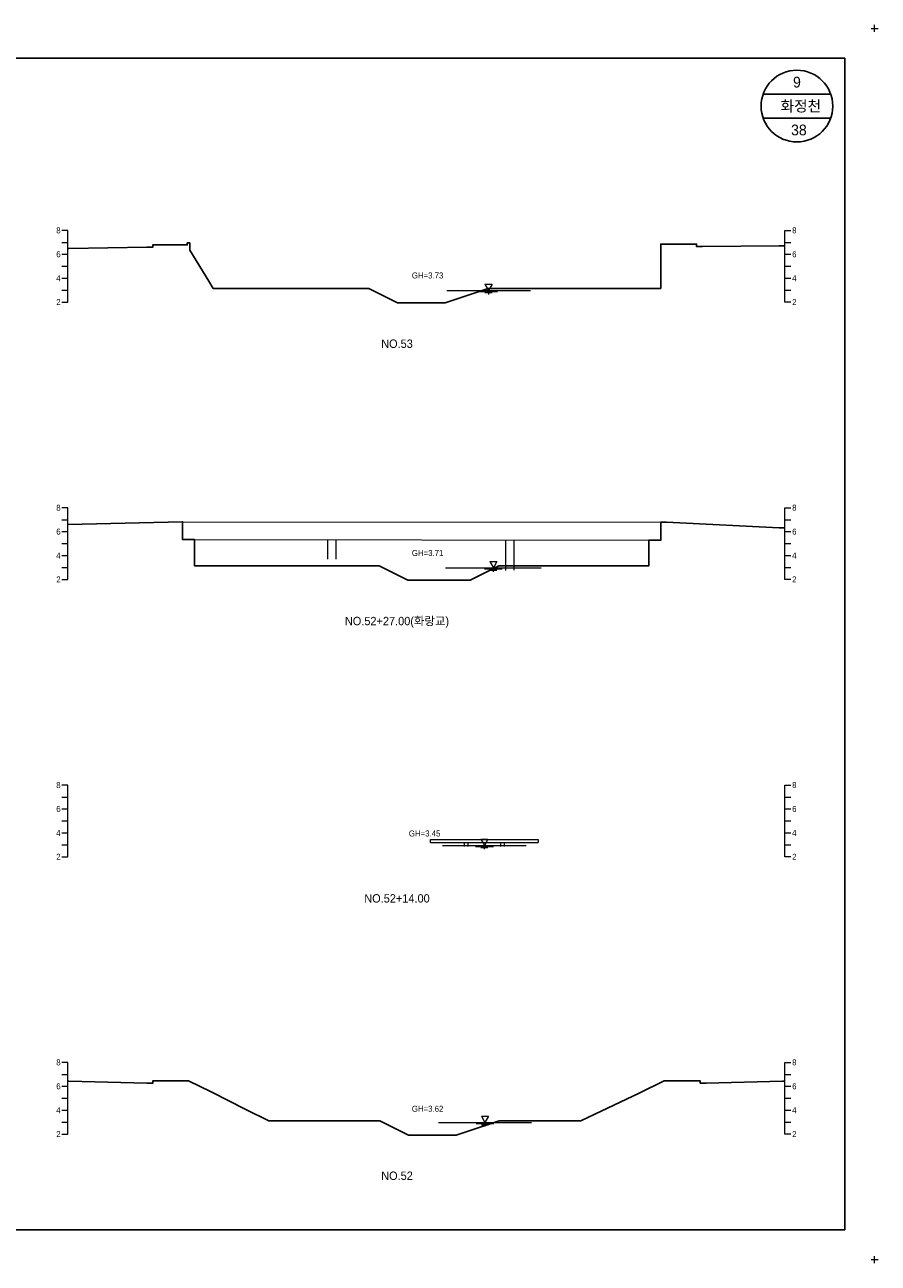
# Model space of a CAD drawing. Header units: metres. Extents: x 14522 to 15395, y -153 to 498.
# Tile 24 of 38: x 14741 to 14813, y 291 to 395. Entities that reach past the tile are written whole.
import ezdxf
from ezdxf.enums import TextEntityAlignment as Align

# ---------------------------------------------------------------- set-up
doc = ezdxf.new("R2010")
doc.units = ezdxf.units.M
for name, color, linetype in [('BOX', 5, 'CONTINUOUS'), ('DT2', 7, 'CONTINUOUS'), ('기본계획용', 33, 'CONTINUOUS')]:
    doc.layers.add(name, color=color, linetype=linetype)
for name, color, linetype, lineweight in [('DT1', 3, 'CONTINUOUS', 0), ('LT1', 4, 'CONTINUOUS', 0), ('ST1', 7, 'CONTINUOUS', 0)]:
    doc.layers.add(name, color=color, linetype=linetype, lineweight=lineweight)
doc.styles.get("Standard").update_dxf_attribs({"font": 'Gulim.ttf'})

# ---------------------------------------------------------------- blocks, each defined once
blk = doc.blocks.new('SWL')
at = {"layer": 'LT1'}
for p, q in [((-15, 0), (15, 0)), ((-3, 5.2), (3, 5.2)), ((-3, 5.2), (0, 0)), ((3, 5.2), (0, 0)), ((-7.5, -0.9), (7.5, -0.9)), ((-3, -1.8), (3, -1.8)), ((-0.4, -2.7), (0.4, -2.7))]:
    blk.add_line(p, q, dxfattribs=at)

msp = doc.modelspace()

# ---------------------------------------------------------------- linework, layer by layer
at = {"layer": 'BOX'}
for p, q in [((14808.83, 389), (14803.17, 389)), ((14808.83, 387), (14803.17, 387))]:
    msp.add_line(p, q, dxfattribs=at)
msp.add_lwpolyline([(14670, 294), (14810, 294), (14810, 392), (14670, 392)], close=True, dxfattribs=at)
msp.add_circle((14806, 388), 3, dxfattribs=at)
at = {"layer": 'DT1'}
for p, q in [((14776.7, 372.57), (14783.7, 372.57)), ((14754.6, 353.23), (14794.6, 353.18)), ((14755.6, 351.73), (14793.6, 351.68)), ((14766.75, 350.1), (14766.75, 351.72)), ((14767.45, 350.1), (14767.45, 351.71)), ((14781.65, 349.15), (14781.65, 351.71)), ((14782.35, 349.18), (14782.35, 351.71)), ((14776.6, 349.37), (14784.6, 349.37)), ((14775.35, 326.65), (14784.35, 326.65)), ((14775.35, 326.4), (14775.35, 326.65)), ((14775.35, 326.4), (14784.35, 326.4)), ((14778.2, 326.06), (14778.2, 326.4)), ((14778.5, 326.05), (14778.5, 326.4)), ((14781.2, 326.4), (14781.2, 326.05)), ((14781.5, 326.4), (14781.5, 326.06)), ((14784.35, 326.65), (14784.35, 326.4)), ((14776.35, 326.15), (14783.35, 326.15)), ((14776, 302.97), (14783.8, 302.97))]:
    msp.add_line(p, q, dxfattribs=at)
at = {"layer": 'LT1'}
for p, q in [((14812.5, 394.2), (14812.5, 394.8)), ((14812.5, 394.2), (14812.5, 394.8)), ((14812.5, 394.2), (14812.5, 394.8)), ((14812.5, 394.2), (14812.5, 394.8)), ((14812.2, 394.5), (14812.8, 394.5)), ((14812.2, 394.5), (14812.8, 394.5)), ((14812.2, 394.5), (14812.8, 394.5)), ((14812.2, 394.5), (14812.8, 394.5)), ((14812.2, 291.5), (14812.8, 291.5)), ((14812.2, 291.5), (14812.8, 291.5)), ((14812.2, 291.5), (14812.8, 291.5)), ((14812.2, 291.5), (14812.8, 291.5)), ((14812.5, 291.2), (14812.5, 291.8)), ((14812.5, 291.2), (14812.5, 291.8)), ((14812.5, 291.2), (14812.5, 291.8)), ((14812.5, 291.2), (14812.5, 291.8))]:
    msp.add_line(p, q, dxfattribs=at)
at = {"layer": 'ST1'}
for p, q in [((14745, 377.6), (14744.5, 377.6)), ((14745, 371.6), (14745, 377.6)), ((14805, 371.6), (14805, 377.6)), ((14805, 377.6), (14805.5, 377.6)), ((14744.5, 376.6), (14745, 376.6)), ((14805, 376.6), (14805.5, 376.6)), ((14744.5, 375.6), (14745, 375.6)), ((14805, 375.6), (14805.5, 375.6)), ((14744.5, 374.6), (14745, 374.6)), ((14805, 374.6), (14805.5, 374.6)), ((14744.5, 373.6), (14745, 373.6)), ((14805, 373.6), (14805.5, 373.6)), ((14744.5, 372.6), (14745, 372.6)), ((14805, 372.6), (14805.5, 372.6)), ((14744.5, 371.6), (14745, 371.6)), ((14805.5, 371.6), (14805, 371.6)), ((14745, 354.4), (14744.5, 354.4)), ((14745, 348.4), (14745, 354.4)), ((14805, 348.4), (14805, 354.4)), ((14805, 354.4), (14805.5, 354.4)), ((14744.5, 353.4), (14745, 353.4)), ((14805, 353.4), (14805.5, 353.4)), ((14744.5, 352.4), (14745, 352.4)), ((14805, 352.4), (14805.5, 352.4)), ((14744.5, 351.4), (14745, 351.4)), ((14805, 351.4), (14805.5, 351.4)), ((14744.5, 350.4), (14745, 350.4)), ((14805, 350.4), (14805.5, 350.4)), ((14744.5, 349.4), (14745, 349.4)), ((14805, 349.4), (14805.5, 349.4)), ((14744.5, 348.4), (14745, 348.4)), ((14805.5, 348.4), (14805, 348.4)), ((14745, 331.2), (14744.5, 331.2)), ((14745, 325.2), (14745, 331.2)), ((14805, 325.2), (14805, 331.2)), ((14805, 331.2), (14805.5, 331.2)), ((14744.5, 330.2), (14745, 330.2)), ((14805, 330.2), (14805.5, 330.2)), ((14744.5, 329.2), (14745, 329.2)), ((14805, 329.2), (14805.5, 329.2)), ((14744.5, 328.2), (14745, 328.2)), ((14805, 328.2), (14805.5, 328.2)), ((14744.5, 327.2), (14745, 327.2)), ((14805, 327.2), (14805.5, 327.2)), ((14744.5, 326.2), (14745, 326.2)), ((14805, 326.2), (14805.5, 326.2)), ((14744.5, 325.2), (14745, 325.2)), ((14805.5, 325.2), (14805, 325.2)), ((14745, 308), (14744.5, 308)), ((14745, 302), (14745, 308)), ((14805, 302), (14805, 308)), ((14805, 308), (14805.5, 308)), ((14744.5, 307), (14745, 307)), ((14805, 307), (14805.5, 307)), ((14744.5, 306), (14745, 306)), ((14805, 306), (14805.5, 306)), ((14744.5, 305), (14745, 305)), ((14805, 305), (14805.5, 305)), ((14744.5, 304), (14745, 304)), ((14805, 304), (14805.5, 304)), ((14744.5, 303), (14745, 303)), ((14805, 303), (14805.5, 303)), ((14744.5, 302), (14745, 302)), ((14805.5, 302), (14805, 302))]:
    msp.add_line(p, q, dxfattribs=at)
at = {"layer": '기본계획용'}
for points in [[(14745, 376.08), (14745.1, 376.08), (14751.6, 376.19), (14752.1, 376.19), (14752.1, 376.39), (14755, 376.39), (14755, 376.55), (14755.2, 376.55), (14755.2, 375.94), (14756.8, 373.35), (14757.17, 372.75), (14770.18, 372.75), (14772.58, 371.55), (14776.58, 371.55), (14780.18, 372.75), (14794.6, 372.75), (14794.6, 373.5), (14794.6, 376.45), (14795.1, 376.45), (14797.6, 376.45), (14797.6, 376.25), (14798.1, 376.25), (14804.5, 376.32), (14805, 376.31)], [(14757.17, 372.75), (14770.18, 372.75), (14772.58, 371.55), (14776.58, 371.55), (14780.18, 372.75), (14794.6, 372.75)], [(14745, 352.99), (14754.6, 353.23), (14754.6, 351.73), (14755.6, 351.73), (14755.6, 350.25), (14755.6, 349.53), (14771.05, 349.53), (14773.45, 348.33), (14778.65, 348.33), (14781.05, 349.53), (14793.6, 349.53), (14793.6, 349.85), (14793.6, 351.68), (14794.6, 351.68), (14794.6, 353.18), (14795.1, 353.18), (14804.5, 352.73), (14805, 352.73)], [(14755.6, 349.53), (14771.05, 349.53), (14773.45, 348.33), (14778.65, 348.33), (14781.05, 349.53), (14793.6, 349.53)], [(14745, 306.43), (14745.1, 306.43), (14751.6, 306.25), (14752.1, 306.25), (14752.1, 306.45), (14755.1, 306.47), (14757, 305.53), (14759.9, 304.07), (14761.81, 303.11), (14771.1, 303.11), (14773.5, 301.91), (14777.5, 301.91), (14781.1, 303.11), (14787.92, 303.11), (14789.1, 303.67), (14792.8, 305.42), (14794.9, 306.47), (14795.1, 306.47), (14797.9, 306.47), (14797.9, 306.27), (14798.4, 306.27), (14804.8, 306.44), (14805, 306.43)], [(14761.81, 303.11), (14771.1, 303.11), (14773.5, 301.91), (14777.5, 301.91), (14781.1, 303.11), (14787.92, 303.11)]]:
    msp.add_lwpolyline(points, dxfattribs=at)

# ---------------------------------------------------------------- block references
at = {"layer": 'DT1', "xscale": 0.1, "yscale": 0.1, "zscale": 0.1}
for p in [(14780.2, 372.57), (14780.6, 349.37), (14779.85, 326.15), (14779.9, 302.97)]:
    msp.add_blockref('SWL', p, dxfattribs=at)

# ---------------------------------------------------------------- texts
at = {"layer": 'DT1'}
for s, p in [('8', (14744.4, 377.6)), ('6', (14744.4, 375.6)), ('4', (14744.4, 373.6)), ('2', (14744.4, 371.6)), ('8', (14744.4, 354.4)), ('6', (14744.4, 352.4)), ('4', (14744.4, 350.4)), ('2', (14744.4, 348.4)), ('8', (14744.4, 331.2)), ('6', (14744.4, 329.2)), ('4', (14744.4, 327.2)), ('2', (14744.4, 325.2)), ('8', (14744.4, 308)), ('6', (14744.4, 306)), ('4', (14744.4, 304)), ('2', (14744.4, 302))]:
    msp.add_text(s, height=0.5, dxfattribs=at).set_placement(p, align=Align.MIDDLE_RIGHT)
for s, p in [('8', (14805.6, 377.6)), ('6', (14805.6, 375.6)), ('4', (14805.6, 373.6)), ('2', (14805.6, 371.6)), ('8', (14805.6, 354.4)), ('6', (14805.6, 352.4)), ('4', (14805.6, 350.4)), ('2', (14805.6, 348.4)), ('8', (14805.6, 331.2)), ('6', (14805.6, 329.2)), ('4', (14805.6, 327.2)), ('2', (14805.6, 325.2)), ('8', (14805.6, 308)), ('6', (14805.6, 306)), ('4', (14805.6, 304)), ('2', (14805.6, 302))]:
    msp.add_text(s, height=0.5, dxfattribs=at).set_placement(p, align=Align.MIDDLE_LEFT)
for s, p in [('GH=3.73', (14775.1, 373.83)), ('GH=3.73', (14775.1, 373.83)), ('GH=3.71', (14775.1, 350.61)), ('GH=3.71', (14775.1, 350.61)), ('GH=3.45', (14774.85, 327.15)), ('GH=3.45', (14774.85, 327.15)), ('GH=3.62', (14775.1, 304.12)), ('GH=3.62', (14775.1, 304.12))]:
    msp.add_text(s, height=0.5, dxfattribs=at).set_placement(p, align=Align.MIDDLE_CENTER)
at = {"layer": 'DT2'}
for s, height, p in [(' 9 ', 0.9, (14806, 390)), ('  화정천', 0.9, (14806, 388)), (' 38', 0.9, (14806, 386)), ('NO.53', 0.7, (14772.54, 368.12)), ('NO.52+27.00(화랑교)', 0.7, (14772.54, 344.92)), ('NO.52+14.00', 0.7, (14772.54, 321.72)), ('NO.52', 0.7, (14772.54, 298.52))]:
    msp.add_text(s, height=height, dxfattribs=at).set_placement(p, align=Align.MIDDLE_CENTER)

doc.saveas('drawing.dxf')
